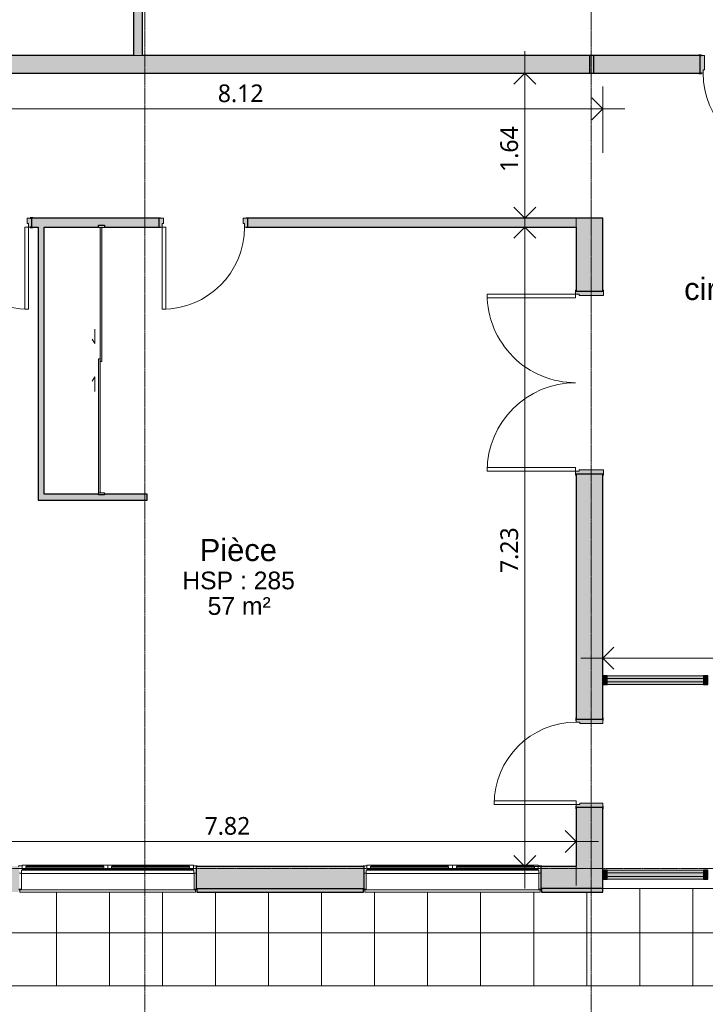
# Model space of a CAD drawing. Header units: millimetres. Extents: x -64334 to 32356, y -11421 to 53741.
# Tile 10 of 71: x -45156 to -37399, y 27514 to 38649. Entities that reach past the tile are written whole.
import ezdxf

# ---------------------------------------------------------------- set-up
doc = ezdxf.new("R2010")
doc.units = ezdxf.units.MM
doc.linetypes.add('Ligne de quadrillage', pattern=[22.225, 12.7, -3.175, 3.175, -3.175])
for name, color, linetype, lineweight in [('A-ANNO-DIMS', 211, 'Continuous', 9), ('A-ANNO-DIMS-100', 211, 'Continuous', 9), ('A-AREA-IDEN', 2, 'Continuous', 9), ('A-DOOR', 31, 'Continuous', 9), ('A-DOOR-FRAM', 31, 'Continuous', 9), ('A-DOOR-OPNG', 31, 'Continuous', 9), ('A-FLOR', 192, 'Continuous', 9), ('A-FLOR-PATT', 8, 'Continuous', 9), ('A-GLAZ', 151, 'Continuous', 9), ('A-GLAZ-CURT', 52, 'Continuous', 9), ('A-GLAZ-CWMG', 51, 'Continuous', 9), ('A-WALL', 113, 'Continuous', 9), ('I-WALL', 2, 'Continuous', 9), ('S-GRID', 1, 'Continuous', 9)]:
    doc.layers.add(name, color=color, linetype=linetype, lineweight=lineweight)
doc.styles.add('Arial_2', font='arial.ttf', dxfattribs={"height": 200})
doc.styles.add('Arial_B', font='txt', dxfattribs={"height": 250})
doc.styles.add('Trebuchet MS_B', font='txt', dxfattribs={"height": 200})
doc.dimstyles.new('Cotes_linéaires_rouge_2mm', dxfattribs={"dimscale": 304.8, "dimtxt": 206.190181, "dimasz": 0.410105, "dimexe": 0.82021, "dimexo": 0.0625, "dimgap": 0.065617, "dimtad": 1, "dimlfac": 0.001, "dimrnd": 0.01, "dimzin": 0, "dimdsep": 46, "dimtxsty": 'Trebuchet MS_B', "dimblk1": 'OPEN30', "dimblk2": 'OPEN30', "dimsah": 1, "dimcen": 0.09, "dimdle": 0.82021, "dimazin": 0, "dimtfac": 1, "dimtdec": 4, "dimtix": 1, "dimtmove": 0, "dimatfit": 3, "dimfxl": 1.64042, "dimfxlon": 1, "dimtvp": 1, "dimtolj": 1, "dimtzin": 0, "dimarcsym": 2})
doc.dimstyles.new('Cotes_linéaires_rouge_2mm_3', dxfattribs={"dimscale": 304.8, "dimtxt": 206.190181, "dimasz": 0.410105, "dimexe": 0.82021, "dimexo": 0.0625, "dimgap": 0.065617, "dimtad": 1, "dimlfac": 0.001, "dimrnd": 0.01, "dimzin": 0, "dimdsep": 46, "dimtxsty": 'Trebuchet MS_B', "dimblk1": 'OPEN30', "dimblk2": 'OPEN30', "dimsah": 1, "dimcen": 0.09, "dimdle": 0.82021, "dimazin": 0, "dimtfac": 1, "dimtdec": 4, "dimtix": 1, "dimtmove": 0, "dimatfit": 3, "dimfxl": 1.64042, "dimfxlon": 1, "dimtvp": 1, "dimtolj": 1, "dimtzin": 0, "dimarcsym": 2})

# ---------------------------------------------------------------- blocks, each defined once
blk = doc.blocks.new('Meneau rectangulaire - 50 x 100mm-1376966-Niveau 00')
at = {"layer": 'A-GLAZ-CWMG'}
blk.add_hatch(color=8, dxfattribs=at).paths.add_polyline_path([(-50, -50), (-50, 50), (0, 50), (0, -50)])
at = {"layer": 'A-GLAZ-CWMG', "lineweight": 25}
for p, q in [((-50, 50), (0, 50)), ((-50, -50), (-50, 50)), ((0, 50), (0, -50)), ((0, -50), (-50, -50))]:
    blk.add_line(p, q, dxfattribs=at)
blk = doc.blocks.new('Meneau rectangulaire - 50 x 100mm-1376954-Niveau 00')
at = {"layer": 'A-GLAZ-CWMG'}
blk.add_hatch(color=8, dxfattribs=at).paths.add_polyline_path([(-25, -50), (-25, 50), (25, 50), (25, -50)])
at = {"layer": 'A-GLAZ-CWMG', "lineweight": 25}
for p, q in [((-25, 50), (25, 50)), ((-25, -50), (-25, 50)), ((25, 50), (25, -50)), ((25, -50), (-25, -50))]:
    blk.add_line(p, q, dxfattribs=at)
blk = doc.blocks.new('Panneau système - Vitré-1469709-Niveau 00')
at = {"layer": 'A-GLAZ-CURT'}
blk.add_hatch(color=8, dxfattribs=at).paths.add_polyline_path([(-544, 20), (-544, -20), (544, -20), (544, 20), (51, 20)])
at = {"layer": 'A-GLAZ-CURT', "lineweight": 18}
for p, q in [((544, 20), (-544, 20)), ((-544, 20), (-544, -20)), ((544, -20), (544, 20)), ((-544, -20), (544, -20))]:
    blk.add_line(p, q, dxfattribs=at)
blk = doc.blocks.new('Meneau rectangulaire - 50 x 100mm-1469710-Niveau 00')
at = {"layer": 'A-GLAZ-CWMG'}
h = blk.add_hatch(color=256, dxfattribs=at)
h.paths.add_polyline_path([(-38509, 28930), (-37421, 28930), (-37421, 28960), (-38509, 28960)])
h.paths.add_polyline_path([(-38015, 29000), (-37421, 29000), (-37421, 29030), (-38509, 29030), (-38509, 29000)])
for p, q in [((-38509, 29030), (-37421, 29030)), ((-37421, 28930), (-38509, 28930))]:
    blk.add_line(p, q, dxfattribs=at)
blk = doc.blocks.new('2 Vantaux - 200 x 160-1522796-Niveau 00')
at = {"layer": 'A-GLAZ', "lineweight": 18}
for p, q in [((-1010, 133), (-970, 133)), ((-1010, 125), (-1010, 133)), ((-970, 137), (-969, 138)), ((-970, 96), (-970, 137)), ((-970, 133), (-970, 95)), ((-969, 138), (-924, 138)), ((-926, 125), (-926, 109)), ((-920, 125), (-926, 125)), ((-926, 124), (-44, 124)), ((-926, 108), (-926, 124)), ((-924, 138), (-920, 134)), ((-920, 134), (-920, 125)), ((-50, 134), (-46, 138)), ((-50, 125), (-50, 134)), ((-44, 125), (-50, 125)), ((-46, 138), (-2, 138)), ((-44, 109), (-44, 125)), ((-44, 124), (-44, 108)), ((-2, 138), (0, 137)), ((0, 137), (1, 138)), ((0, 96), (0, 137)), ((0, 137), (0, 96)), ((1, 138), (46, 138)), ((44, 125), (44, 109)), ((50, 125), (44, 125)), ((44, 124), (926, 124)), ((44, 108), (44, 124)), ((46, 138), (50, 134)), ((50, 134), (50, 125)), ((920, 134), (924, 138)), ((920, 125), (920, 134)), ((926, 125), (920, 125)), ((924, 138), (968, 138)), ((926, 109), (926, 125)), ((926, 124), (926, 108)), ((968, 138), (970, 137)), ((970, 137), (970, 96)), ((970, 133), (1010, 133)), ((970, 95), (970, 133)), ((1010, 133), (1010, 125)), ((-976, 50), (-1000, 50)), ((-1000, 50), (-976, 50)), ((-975, 51), (-976, 50)), ((-976, 50), (-976, -130)), ((-975, 85), (-975, 51)), ((-960, 85), (-975, 85)), ((-969, 95), (-970, 96)), ((-970, 95), (-960, 95)), ((-924, 95), (-969, 95)), ((-960, 95), (-960, 85)), ((-926, 109), (-920, 109)), ((-44, 108), (-926, 108)), ((-920, 99), (-924, 95)), ((-920, 109), (-920, 99)), ((-50, 109), (-44, 109)), ((-50, 99), (-50, 109)), ((-46, 95), (-50, 99)), ((-2, 95), (-46, 95)), ((0, 96), (-2, 95)), ((1, 95), (0, 96)), ((46, 95), (1, 95)), ((44, 109), (50, 109)), ((926, 108), (44, 108)), ((50, 99), (46, 95)), ((50, 109), (50, 99)), ((920, 109), (926, 109)), ((920, 99), (920, 109)), ((924, 95), (920, 99)), ((968, 95), (924, 95)), ((960, 95), (970, 95)), ((960, 85), (960, 95)), ((975, 85), (960, 85)), ((970, 96), (968, 95)), ((975, 51), (975, 85)), ((976, 50), (975, 51)), ((1000, 50), (976, 50)), ((976, 50), (1000, 50)), ((976, -130), (976, 50)), ((-1006, -133), (-1008, -131)), ((-979, -133), (-1006, -133)), ((-976, -130), (-979, -133)), ((979, -133), (976, -130)), ((1006, -133), (979, -133))]:
    blk.add_line(p, q, dxfattribs=at)
at = {"layer": 'A-GLAZ'}
for p, q in [((-924, 138), (-46, 138)), ((-50, 134), (-920, 134)), ((46, 138), (924, 138)), ((50, 134), (920, 134)), ((976, 45), (-976, 45)), ((960, 85), (-960, 85)), ((-46, 95), (-924, 95)), ((-50, 99), (-920, 99)), ((1, 95), (-2, 95)), ((924, 95), (46, 95)), ((50, 99), (920, 99)), ((-1008, -140), (1006, -140))]:
    blk.add_line(p, q, dxfattribs=at)
blk = doc.blocks.new('__Int_ Simple - __PP _0_93m x 2_04m_-1232417-Niveau 00')
at = {"layer": 'A-DOOR'}
h = blk.add_hatch(color=254, dxfattribs=at)
h.paths.add_polyline_path([(465, -105), (480, -105), (480, -100), (450, -100), (450, -105)])
h.paths.add_polyline_path([(-550, -105), (-520, -105), (-520, -100), (-550, -100)])
h.paths.add_polyline_path([(465, 100), (480, 100), (480, 105), (450, 105), (450, 100)])
h.paths.add_polyline_path([(-550, 100), (-520, 100), (-520, 105), (-550, 105)])
at = {"layer": 'A-DOOR-FRAM'}
h = blk.add_hatch(color=254, dxfattribs=at)
h.paths.add_polyline_path([(465, -100), (465, 100), (415, 100), (415, -60), (430, -60), (430, -100)])
h.paths.add_polyline_path([(-500, -100), (-500, -60), (-485, -60), (-485, 100), (-535, 100), (-535, -100)])
at = {"layer": 'A-DOOR', "lineweight": 25}
for p, q in [((-520, 105), (-550, 105)), ((-550, 105), (-550, 100)), ((-535, 100), (-520, 100)), ((-520, 100), (-520, 105)), ((480, 105), (450, 105)), ((450, 105), (450, 100)), ((450, 100), (465, 100)), ((480, 100), (480, 105)), ((-550, -100), (-550, -105)), ((-550, -105), (-520, -105)), ((-520, -100), (-535, -100)), ((-520, -105), (-520, -100)), ((465, -100), (450, -100)), ((450, -100), (450, -105)), ((450, -105), (480, -105)), ((480, -105), (480, -100))]:
    blk.add_line(p, q, dxfattribs=at)
at = {"layer": 'A-DOOR'}
for p, q in [((430, -100), (390, -100)), ((390, -1030), (390, -100)), ((430, -100), (430, -1030)), ((430, -1030), (390, -1030))]:
    blk.add_line(p, q, dxfattribs=at)
blk.add_arc((430, -100), 930, 180, 270, dxfattribs=at)
at = {"layer": 'A-DOOR-FRAM', "lineweight": 18}
for p, q in [((-485, 100), (-535, 100)), ((-485, -60), (-485, 100)), ((465, 100), (415, 100)), ((415, 100), (415, -60)), ((-535, -100), (-500, -100)), ((-500, -100), (-500, -60)), ((-500, -60), (-485, -60)), ((415, -60), (430, -60)), ((430, -60), (430, -100)), ((430, -100), (465, -100))]:
    blk.add_line(p, q, dxfattribs=at)
blk = doc.blocks.new('__Int_ Simple - __PP _0_93m x 2_25_-1411526-Niveau 00')
at = {"layer": 'A-DOOR'}
h = blk.add_hatch(color=254, dxfattribs=at)
h.paths.add_polyline_path([(-520, -55), (-520, -50), (-550, -50), (-550, -55), (-523, -55)])
h.paths.add_polyline_path([(480, -55), (480, -50), (450, -50), (450, -55), (465, -55)])
h.paths.add_polyline_path([(-550, 50), (-520, 50), (-520, 55), (-550, 55)])
h.paths.add_polyline_path([(465, 50), (480, 50), (480, 55), (450, 55), (450, 50)])
at = {"layer": 'A-DOOR-FRAM'}
h = blk.add_hatch(color=254, dxfattribs=at)
h.paths.add_polyline_path([(-535, -50), (-500, -50), (-500, -10), (-485, -10), (-485, 50), (-535, 50), (-535, -19)])
h.paths.add_polyline_path([(465, -50), (465, 50), (415, 50), (415, -10), (430, -10), (430, -50)])
at = {"layer": 'A-DOOR', "lineweight": 25}
for p, q in [((-520, 55), (-550, 55)), ((-550, 55), (-550, 50)), ((-535, 50), (-520, 50)), ((-520, 50), (-520, 55)), ((480, 55), (450, 55)), ((450, 55), (450, 50)), ((450, 50), (465, 50)), ((480, 50), (480, 55)), ((-550, -50), (-550, -55)), ((-550, -55), (-520, -55)), ((-520, -50), (-535, -50)), ((-520, -55), (-520, -50)), ((465, -50), (450, -50)), ((450, -50), (450, -55)), ((450, -55), (480, -55)), ((480, -55), (480, -50))]:
    blk.add_line(p, q, dxfattribs=at)
at = {"layer": 'A-DOOR'}
for p, q in [((430, -50), (390, -50)), ((390, -980), (390, -50)), ((430, -50), (430, -980)), ((430, -980), (390, -980))]:
    blk.add_line(p, q, dxfattribs=at)
blk.add_arc((430, -50), 930, 180, 270, dxfattribs=at)
at = {"layer": 'A-DOOR-FRAM', "lineweight": 18}
for p, q in [((-485, 50), (-535, 50)), ((-485, -10), (-485, 50)), ((465, 50), (415, 50)), ((415, 50), (415, -10)), ((-535, -50), (-500, -50)), ((-500, -50), (-500, -10)), ((-500, -10), (-485, -10)), ((415, -10), (430, -10)), ((430, -10), (430, -50)), ((430, -50), (465, -50))]:
    blk.add_line(p, q, dxfattribs=at)
blk = doc.blocks.new('__Int_ Simple - __PP _0_93m x 2_25_-1411777-Niveau 00')
at = {"layer": 'A-DOOR'}
h = blk.add_hatch(color=254, dxfattribs=at)
h.paths.add_polyline_path([(465, 55), (450, 55), (450, 50), (480, 50), (480, 55)])
h.paths.add_polyline_path([(-550, 55), (-550, 50), (-520, 50), (-520, 55), (-535, 55)])
h.paths.add_polyline_path([(450, -50), (450, -55), (480, -55), (480, -50), (465, -50)])
h.paths.add_polyline_path([(-520, -50), (-550, -50), (-550, -55), (-520, -55)])
at = {"layer": 'A-DOOR-FRAM'}
h = blk.add_hatch(color=254, dxfattribs=at)
h.paths.add_polyline_path([(465, 50), (430, 50), (430, 10), (415, 10), (415, -50), (465, -50), (465, 30)])
h.paths.add_polyline_path([(-535, 50), (-535, -50), (-485, -50), (-485, 10), (-500, 10), (-500, 50)])
at = {"layer": 'A-DOOR'}
for p, q in [((430, 980), (390, 980)), ((390, 980), (390, 50)), ((430, 50), (430, 980)), ((430, 50), (390, 50))]:
    blk.add_line(p, q, dxfattribs=at)
at = {"layer": 'A-DOOR', "lineweight": 25}
for p, q in [((-550, 50), (-550, 55)), ((-550, 55), (-520, 55)), ((-520, 50), (-535, 50)), ((-520, 55), (-520, 50)), ((450, 50), (450, 55)), ((450, 55), (480, 55)), ((465, 50), (450, 50)), ((480, 55), (480, 50)), ((-550, -55), (-550, -50)), ((-520, -55), (-550, -55)), ((-535, -50), (-520, -50)), ((-520, -50), (-520, -55)), ((450, -55), (450, -50)), ((450, -50), (465, -50)), ((480, -55), (450, -55)), ((480, -50), (480, -55))]:
    blk.add_line(p, q, dxfattribs=at)
at = {"layer": 'A-DOOR'}
blk.add_arc((430, 50), 930, 90, 180, dxfattribs=at)
at = {"layer": 'A-DOOR-FRAM', "lineweight": 18}
for p, q in [((-535, 50), (-500, 50)), ((-500, 50), (-500, 10)), ((-500, 10), (-485, 10)), ((-485, 10), (-485, -50)), ((415, 10), (430, 10)), ((415, -50), (415, 10)), ((430, 50), (465, 50)), ((430, 10), (430, 50)), ((-485, -50), (-535, -50)), ((465, -50), (415, -50))]:
    blk.add_line(p, q, dxfattribs=at)
blk = doc.blocks.new('Double _R_ - 200m x 2_10m-1411885-Niveau 00')
at = {"layer": 'A-DOOR-FRAM'}
h = blk.add_hatch(color=254, dxfattribs=at)
h.paths.add_polyline_path([(1045, 150), (1045, 158), (985, 158), (985, -118), (1000, -118), (1000, -158), (1045, -158), (1045, -150), (1035, -150), (1035, 150)])
h.paths.add_polyline_path([(-985, -118), (-985, 158), (-1045, 158), (-1045, 150), (-1035, 150), (-1035, -150), (-1045, -150), (-1045, -158), (-1000, -158), (-1000, -118)])
at = {"layer": 'A-DOOR'}
for p, q in [((-1000, -158), (-960, -158)), ((-1000, -1158), (-1000, -158)), ((-960, -158), (-960, -1158)), ((1000, -158), (960, -158)), ((960, -158), (960, -1158)), ((1000, -1158), (1000, -158)), ((-960, -1158), (-1000, -1158)), ((960, -1158), (1000, -1158))]:
    blk.add_line(p, q, dxfattribs=at)
for centre, start, end in [((-1000, -158), 270, 360), ((1000, -158), 180, 270)]:
    blk.add_arc(centre, 1000, start, end, dxfattribs=at)
at = {"layer": 'A-DOOR-FRAM', "lineweight": 18}
for p, q in [((-985, 158), (-1045, 158)), ((-1045, 158), (-1045, 150)), ((-985, -118), (-985, 158)), ((1045, 158), (985, 158)), ((985, 158), (985, -118)), ((1045, 150), (1045, 158)), ((-1045, -150), (-1045, -158)), ((-1045, -158), (-1000, -158)), ((-1000, -158), (-1000, -118)), ((-1000, -118), (-985, -118)), ((985, -118), (1000, -118)), ((1000, -118), (1000, -158)), ((1000, -158), (1045, -158)), ((1045, -158), (1045, -150))]:
    blk.add_line(p, q, dxfattribs=at)
blk = doc.blocks.new('__Int_ Simple - __PP _0_93m x 2_25_-1411619-Niveau 00')
at = {"layer": 'A-DOOR'}
h = blk.add_hatch(color=254, dxfattribs=at)
h.paths.add_polyline_path([(480, 150), (480, 155), (450, 155), (450, 150), (465, 150)])
h.paths.add_polyline_path([(480, -155), (480, -150), (450, -150), (450, -155), (465, -155)])
h.paths.add_polyline_path([(-520, 155), (-550, 155), (-550, 150), (-520, 150)])
h.paths.add_polyline_path([(-520, -150), (-550, -150), (-550, -155), (-520, -155)])
at = {"layer": 'A-DOOR-FRAM'}
h = blk.add_hatch(color=254, dxfattribs=at)
h.paths.add_polyline_path([(465, -150), (465, 150), (415, 150), (415, -110), (430, -110), (430, -150)])
h.paths.add_polyline_path([(-485, 150), (-535, 150), (-535, -150), (-500, -150), (-500, -110), (-485, -110)])
at = {"layer": 'A-DOOR', "lineweight": 25}
for p, q in [((-520, 155), (-550, 155)), ((-550, 155), (-550, 150)), ((-535, 150), (-520, 150)), ((-520, 150), (-520, 155)), ((480, 155), (450, 155)), ((450, 155), (450, 150)), ((450, 150), (465, 150)), ((480, 150), (480, 155)), ((-550, -150), (-550, -155)), ((-550, -155), (-520, -155)), ((-520, -150), (-535, -150)), ((-520, -155), (-520, -150)), ((465, -150), (450, -150)), ((450, -150), (450, -155)), ((450, -155), (480, -155)), ((480, -155), (480, -150))]:
    blk.add_line(p, q, dxfattribs=at)
at = {"layer": 'A-DOOR'}
for p, q in [((430, -150), (390, -150)), ((390, -1080), (390, -150)), ((430, -150), (430, -1080)), ((430, -1080), (390, -1080))]:
    blk.add_line(p, q, dxfattribs=at)
blk.add_arc((430, -150), 930, 180, 270, dxfattribs=at)
at = {"layer": 'A-DOOR-FRAM', "lineweight": 18}
for p, q in [((-485, 150), (-535, 150)), ((-485, -110), (-485, 150)), ((465, 150), (415, 150)), ((415, 150), (415, -110)), ((-500, -150), (-500, -110)), ((-500, -110), (-485, -110)), ((415, -110), (430, -110)), ((430, -110), (430, -150)), ((-535, -150), (-500, -150)), ((430, -150), (465, -150))]:
    blk.add_line(p, q, dxfattribs=at)
blk = doc.blocks.new('PRT-plaard coulissant - PRT_COL_207_100-1527706-Niveau 00')
at = {"layer": 'A-DOOR'}
for points in [[(-1535, 15), (-20, 15), (-20, 35), (-1535, 35)], [(-50, -5), (1465, -5), (1465, 15), (-50, 15)]]:
    blk.add_hatch(color=254, dxfattribs=at).paths.add_polyline_path(points)
at = {"layer": 'A-DOOR-FRAM'}
h = blk.add_hatch(color=254, dxfattribs=at)
h.paths.add_polyline_path([(-1560, -35), (-1535, -35), (-1535, 35), (-1560, 35)])
h.paths.add_polyline_path([(1465, 35), (1465, -35), (1490, -35), (1490, 35), (1470, 35)])
at = {"layer": 'A-DOOR', "lineweight": 18}
for p, q in [((-20, 35), (-1535, 35)), ((-1535, 35), (-1535, 15)), ((-1535, 15), (-20, 15)), ((1465, 15), (-50, 15)), ((-50, 15), (-50, -5)), ((-20, 15), (-20, 35)), ((1465, -5), (1465, 15)), ((-50, -5), (1465, -5))]:
    blk.add_line(p, q, dxfattribs=at)
at = {"layer": 'A-DOOR-FRAM', "lineweight": 18}
for p, q in [((-1535, 35), (-1550, 35)), ((-1535, -35), (-1535, 35)), ((1470, 35), (1465, 35)), ((1465, 35), (1465, -35)), ((-1550, -35), (-1535, -35)), ((1465, -35), (1470, -35))]:
    blk.add_line(p, q, dxfattribs=at)
at = {"layer": 'A-DOOR-OPNG'}
for p, q in [((-388, 74), (-223, 74)), ((-223, 74), (-274, 104)), ((152, 74), (204, 104)), ((317, 74), (152, 74))]:
    blk.add_line(p, q, dxfattribs=at)
blk = doc.blocks.new('DIMBLOCK243-Niveau 00')
at = {"layer": 'A-ANNO-DIMS-100'}
for p, q in [((-46674, 28856), (-46674, 29606)), ((-38859, 28856), (-38859, 29606)), ((-38609, 29356), (-46924, 29356)), ((-46674, 29356), (-46674, 28856)), ((-38859, 29356), (-38859, 28856))]:
    blk.add_line(p, q, dxfattribs=at)
at = {"layer": 'A-ANNO-DIMS-100', "lineweight": 25}
for p, q in [((-46674, 29356), (-46549, 29481)), ((-38859, 29356), (-38984, 29481)), ((-46674, 29356), (-46549, 29231)), ((-38859, 29356), (-38984, 29231))]:
    blk.add_line(p, q, dxfattribs=at)
at = {"layer": 'A-ANNO-DIMS-100', "color": 0, "insert": (-43064, 29632), "char_height": 200, "width": 712.93, "attachment_point": 1, "line_spacing_factor": 1.048425, "style": 'Trebuchet MS_B'}
blk.add_mtext('7.82', dxfattribs=at)
blk = doc.blocks.new('_Open30')
at = {"color": 0, "linetype": 'ByBlock', "lineweight": -2}
for p, q in [((-1, 0.268), (0, 0)), ((0, 0), (-1, -0.268)), ((0, 0), (-1, 0))]:
    blk.add_line(p, q, dxfattribs=at)
blk = doc.blocks.new('DIMBLOCK244-Niveau 00')
at = {"layer": 'A-ANNO-DIMS-100'}
for p, q in [((-39442, 38294), (-39442, 36154)), ((-38942, 38044), (-39692, 38044)), ((-39442, 38044), (-38942, 38044)), ((-38942, 36404), (-39692, 36404)), ((-39442, 36404), (-38942, 36404))]:
    blk.add_line(p, q, dxfattribs=at)
at = {"layer": 'A-ANNO-DIMS-100', "lineweight": 25}
for p, q in [((-39442, 38044), (-39567, 37919)), ((-39442, 38044), (-39317, 37919)), ((-39442, 36404), (-39567, 36529)), ((-39442, 36404), (-39317, 36529))]:
    blk.add_line(p, q, dxfattribs=at)
at = {"layer": 'A-ANNO-DIMS-100', "color": 0, "insert": (-39718, 36927), "char_height": 200, "width": 712.93, "attachment_point": 1, "rotation": 90, "line_spacing_factor": 1.048425, "style": 'Trebuchet MS_B'}
blk.add_mtext('1.64', dxfattribs=at)
blk = doc.blocks.new('DIMBLOCK245-Niveau 00')
at = {"layer": 'A-ANNO-DIMS-100'}
for p, q in [((-39442, 36554), (-39442, 28823)), ((-38942, 36304), (-39692, 36304)), ((-39442, 36304), (-38942, 36304)), ((-38942, 29073), (-39692, 29073)), ((-39442, 29073), (-38942, 29073))]:
    blk.add_line(p, q, dxfattribs=at)
at = {"layer": 'A-ANNO-DIMS-100', "lineweight": 25}
for p, q in [((-39442, 36304), (-39567, 36179)), ((-39442, 36304), (-39317, 36179)), ((-39442, 29073), (-39567, 29198)), ((-39442, 29073), (-39317, 29198))]:
    blk.add_line(p, q, dxfattribs=at)
at = {"layer": 'A-ANNO-DIMS-100', "color": 0, "insert": (-39718, 32391), "char_height": 200, "width": 712.93, "attachment_point": 1, "rotation": 90, "line_spacing_factor": 1.048425, "style": 'Trebuchet MS_B'}
blk.add_mtext('7.23', dxfattribs=at)
blk = doc.blocks.new('DIMBLOCK250-Niveau 00')
at = {"layer": 'A-ANNO-DIMS-100'}
for p, q in [((-38559, 30930), (-38559, 31680)), ((-34509, 30930), (-34509, 31680)), ((-34259, 31430), (-38809, 31430)), ((-38559, 31430), (-38559, 30930)), ((-34509, 31430), (-34509, 30930))]:
    blk.add_line(p, q, dxfattribs=at)
at = {"layer": 'A-ANNO-DIMS-100', "lineweight": 25}
for p, q in [((-38559, 31430), (-38434, 31555)), ((-34509, 31430), (-34634, 31555)), ((-38559, 31430), (-38434, 31305)), ((-34509, 31430), (-34634, 31305))]:
    blk.add_line(p, q, dxfattribs=at)
at = {"layer": 'A-ANNO-DIMS-100', "color": 0, "insert": (-36831, 31705), "char_height": 200, "width": 712.93, "attachment_point": 1, "line_spacing_factor": 1.048425, "style": 'Trebuchet MS_B'}
blk.add_mtext('4.05', dxfattribs=at)
blk = doc.blocks.new('DIMBLOCK270-Niveau 00')
at = {"layer": 'A-ANNO-DIMS-100'}
for p, q in [((-46674, 37142), (-46674, 37892)), ((-38559, 37142), (-38559, 37892)), ((-38309, 37642), (-46924, 37642)), ((-46674, 37642), (-46674, 37142)), ((-38559, 37642), (-38559, 37142))]:
    blk.add_line(p, q, dxfattribs=at)
at = {"layer": 'A-ANNO-DIMS-100', "lineweight": 25}
for p, q in [((-46674, 37642), (-46549, 37767)), ((-38559, 37642), (-38684, 37767)), ((-46674, 37642), (-46549, 37517)), ((-38559, 37642), (-38684, 37517))]:
    blk.add_line(p, q, dxfattribs=at)
at = {"layer": 'A-ANNO-DIMS-100', "color": 0, "insert": (-42914, 37917), "char_height": 200, "width": 712.93, "attachment_point": 1, "line_spacing_factor": 1.048425, "style": 'Trebuchet MS_B'}
blk.add_mtext('8.12', dxfattribs=at)

msp = doc.modelspace()

# ---------------------------------------------------------------- hatches: boundary and pattern name
at = {"layer": 'A-FLOR-PATT'}
h = msp.add_hatch(dxfattribs=at)
h.set_pattern_fill('FP_4', color=256, style=0, pattern_type=2)
h.set_pattern_definition([(270, (-38141.15, 15723.1), (600, 4e-14), []), (0, (-38141.15, 15723.1), (0, 600), [])])
h.paths.add_polyline_path([(-34591.818, 2935.229), (-34509.054, 2940.527), (-25083.577, 2940.527), (-24933.577, 3300.527), (-24783.577, 2940.527), (-22732.874, 2940.527), (-22732.874, 3333.419), (-22713.431, 3421.196), (-22681.78, 3509.46), (-22643.549, 3586.512), (-22594.136, 3661.621), (-22535.999, 3730.198), (-22518.966, 3745.948), (-27561.928, 3745.948), (-27561.928, 3705.948), (-33029.584, 3704.849), (-33033.485, 3700.948), (-33784.054, 3700.948), (-33789.054, 3705.948), (-34549.054, 3706.094), (-34549.054, 4581.086), (-34554.054, 4581.086), (-34554.054, 4611.086), (-34549.054, 4611.086), (-34549.054, 4596.086), (-34509.054, 4596.086), (-34509.054, 5696.086), (-34549.054, 5696.086), (-34549.054, 5681.086), (-34554.054, 5681.086), (-34554.054, 5711.086), (-34549.054, 5711.086), (-34549.054, 15982.67), (-34517.054, 15982.67), (-34517.054, 16042.67), (-34509.054, 16042.67), (-34509.054, 17742.67), (-34517.054, 17742.67), (-34517.054, 17802.67), (-34549.054, 17802.67), (-34549.054, 27858.097), (-34514.054, 27858.097), (-34514.054, 27888.097), (-34509.054, 27888.097), (-34509.054, 28823.097), (-38559.054, 28823.097), (-38559.054, 28783.097), (-39252.912, 28783.097), (-39252.912, 28808.097), (-39267.912, 28808.097), (-39267.912, 28783.097), (-41252.054, 28783.097), (-41252.054, 28808.097), (-41267.054, 28808.097), (-41267.054, 28783.097), (-43152.912, 28783.097), (-43152.912, 28808.097), (-43167.912, 28808.097), (-43167.912, 28783.097), (-45152.054, 28783.097), (-45152.054, 28808.097), (-45167.054, 28808.097), (-45167.054, 28783.097), (-47110.412, 28783.097), (-47110.412, 28808.097), (-47125.412, 28808.097), (-47125.412, 28783.097), (-49109.554, 28783.097), (-49110.31, 28808.097), (-49124.554, 28808.097), (-49124.554, 28783.097), (-53741.152, 28783.097), (-53741.152, 27723.097), (-36702.011, 27723.097), (-36888.932, 28171.709), (-36272.505, 28171.709), (-36459.426, 27723.097), (-35334.555, 27723.097), (-35334.523, 17000.044), (-35025.032, 17128.998), (-35025.032, 16512.57), (-35334.522, 16641.525), (-35334.509, 12237.292), (-35318.198, 3843.138), (-35311.524, 3705.948), (-35294.913, 3588.619), (-35264.565, 3464.323), (-35222.103, 3343.627), (-35193.39, 3273.71), (-35154.781, 3208.731), (-35107.104, 3150.082), (-35051.379, 3099.018), (-34984.493, 3049.986), (-34912.378, 3009.031), (-34836.004, 2976.704), (-34756.401, 2953.44), (-34674.639, 2939.553)])
at = {"layer": 'A-WALL'}
msp.add_hatch(color=8, dxfattribs=at).paths.add_polyline_path([(-38659.054, 38043.989), (-38659.054, 38243.989), (-53451.152, 38243.989), (-53451.152, 38043.989), (-43630.334, 38043.989)])
h = msp.add_hatch(color=8, dxfattribs=at)
h.paths.add_polyline_path([(-1693.5, 38043.989), (-1381.018, 38043.989), (-1381.018, 38243.989), (-1693.5, 38243.989), (-1693.5, 38143.989)])
h.paths.add_polyline_path([(-2693.5, 38043.989), (-2693.5, 38243.989), (-5708.5, 38243.989), (-5708.5, 38043.989), (-4326.133, 38043.989)])
h.paths.add_polyline_path([(-7008.5, 38043.989), (-6708.5, 38043.989), (-6708.5, 38243.989), (-7008.5, 38243.989), (-7008.5, 38143.989)])
h.paths.add_polyline_path([(-8008.5, 38043.989), (-8008.5, 38243.989), (-11666.697, 38243.989), (-11666.697, 38043.989), (-9941.019, 38043.989)])
h.paths.add_polyline_path([(-12666.697, 38043.989), (-12666.697, 38243.989), (-16066.697, 38243.989), (-16066.697, 38043.989), (-15555.905, 38043.989)])
h.paths.add_polyline_path([(-17066.697, 38043.989), (-17066.697, 38243.989), (-22166.697, 38243.989), (-22166.697, 38043.989), (-21170.79, 38043.989)])
h.paths.add_polyline_path([(-23166.697, 38043.989), (-23166.697, 38243.989), (-27266.697, 38243.989), (-27266.697, 38043.989), (-26785.676, 38043.989)])
h.paths.add_polyline_path([(-28566.697, 38043.989), (-28266.697, 38043.989), (-28266.697, 38243.989), (-28566.697, 38243.989), (-28566.697, 38143.989)])
h.paths.add_polyline_path([(-29566.697, 38043.989), (-29566.697, 38243.989), (-36459.054, 38243.989), (-36459.054, 38043.989), (-32400.562, 38043.989)])
h.paths.add_polyline_path([(-38709.054, 38043.989), (-37459.054, 38043.989), (-37459.054, 38243.989), (-38709.054, 38243.989), (-38709.054, 38143.989)])
h = msp.add_hatch(color=8, dxfattribs=at)
h.paths.add_polyline_path([(-38559.054, 29073.097), (-38559.054, 29740.001), (-38859.054, 29740.001), (-38859.054, 29073.097), (-38709.054, 29073.097)])
h.paths.add_polyline_path([(-38709.054, 30740.001), (-38559.054, 30740.001), (-38559.054, 33508.989), (-38859.054, 33508.989), (-38859.054, 30740.001)])
h.paths.add_polyline_path([(-38859.054, 35578.989), (-38559.054, 35578.989), (-38559.054, 36403.989), (-38859.054, 36403.989), (-38859.054, 36303.989)])
h = msp.add_hatch(color=8, dxfattribs=at)
h.paths.add_polyline_path([(-46437.777, 28823.097), (-45159.054, 28823.097), (-45159.054, 29073.097), (-47118.026, 29073.097), (-47118.026, 28823.097)])
h.paths.add_polyline_path([(-38559.054, 28823.097), (-38559.054, 29073.097), (-39259.054, 29073.097), (-39259.054, 28823.097), (-38717.309, 28823.097)])
h.paths.add_polyline_path([(-49118.026, 28823.097), (-49118.026, 29073.097), (-53701.152, 29073.097), (-53701.152, 28823.097), (-49245.22, 28823.097)])
h.paths.add_polyline_path([(-43159.054, 28823.097), (-41259.054, 28823.097), (-41259.054, 29073.097), (-43159.054, 29073.097), (-43159.054, 29050.605)])
h = msp.add_hatch(color=8, dxfattribs=at)
h.paths.add_polyline_path([(-38717.309, 28783.097), (-38559.054, 28783.097), (-38559.054, 28823.097), (-39252.912, 28823.097), (-39252.912, 28783.097)])
h.paths.add_polyline_path([(-42226.612, 28783.097), (-41267.054, 28783.097), (-41267.054, 28823.097), (-43152.912, 28823.097), (-43152.912, 28783.097), (-42928.473, 28783.097)])
h.paths.add_polyline_path([(-45167.054, 28783.097), (-45167.054, 28823.097), (-47110.412, 28823.097), (-47110.412, 28783.097), (-45735.916, 28783.097)])
h.paths.add_polyline_path([(-49245.22, 28783.097), (-49124.554, 28783.097), (-49124.554, 28823.097), (-53741.152, 28823.097), (-53741.152, 28783.097)])
at = {"layer": 'I-WALL'}
for points in [[(-43767.138, 38243.989), (-43767.138, 43092.9), (-43867.138, 43092.9), (-43867.138, 38243.989)], [(-44946.957, 33283.891), (-44876.957, 33283.891), (-44876.957, 36303.989), (-44946.957, 36303.989), (-44946.957, 33377.797)], [(-43711.957, 33213.891), (-43711.957, 33283.891), (-44195.208, 33283.891), (-44195.208, 33273.989), (-44265.208, 33273.989), (-44265.208, 33283.891), (-44946.957, 33283.891), (-44946.957, 33213.891)]]:
    msp.add_hatch(color=8, dxfattribs=at).paths.add_polyline_path(points)
h = msp.add_hatch(color=8, dxfattribs=at)
h.paths.add_polyline_path([(-49189.482, 36303.989), (-48060.968, 36303.989), (-48060.968, 36403.989), (-49189.482, 36403.989)])
h.paths.add_polyline_path([(-47160.968, 36303.989), (-46165.968, 36303.989), (-46165.968, 36334.535), (-46095.968, 36334.535), (-46095.968, 36303.989), (-46021.462, 36303.989), (-46021.462, 36403.989), (-47160.968, 36403.989)])
h.paths.add_polyline_path([(-45021.462, 36303.989), (-44265.208, 36303.989), (-44265.208, 36323.989), (-44195.208, 36323.989), (-44195.208, 36303.989), (-43576.957, 36303.989), (-43576.957, 36403.989), (-45021.462, 36403.989)])
h.paths.add_polyline_path([(-42576.957, 36303.989), (-38859.054, 36303.989), (-38859.054, 36403.989), (-42576.957, 36403.989)])

# ---------------------------------------------------------------- linework, layer by layer
at = {"layer": 'A-FLOR'}
for p, q in [((-38559.054, 28823.097), (-34509.054, 28823.097)), ((-56128.111, 27723.097), (-36702.011, 27723.097))]:
    msp.add_line(p, q, dxfattribs=at)
at = {"layer": 'A-WALL', "lineweight": 25}
for p, q in [((-43867.138, 38243.989), (-53451.152, 38243.989)), ((-37459.054, 38243.989), (-43767.138, 38243.989)), ((-38709.054, 38243.989), (-38709.054, 38043.989)), ((-38659.054, 38043.989), (-38659.054, 38243.989)), ((-37459.054, 38043.989), (-37459.054, 38243.989)), ((-46674.457, 38043.989), (-37459.054, 38043.989)), ((-38559.054, 36403.989), (-38859.054, 36403.989)), ((-38859.054, 36303.989), (-38859.054, 35578.989)), ((-38559.054, 35578.989), (-38559.054, 36403.989)), ((-38859.054, 35578.989), (-38559.054, 35578.989)), ((-38559.054, 33508.989), (-38859.054, 33508.989)), ((-38859.054, 33508.989), (-38859.054, 30740.001)), ((-38559.054, 30740.001), (-38559.054, 33508.989)), ((-38859.054, 30740.001), (-38559.054, 30740.001)), ((-38559.054, 29740.001), (-38859.054, 29740.001)), ((-38859.054, 29740.001), (-38859.054, 29073.097)), ((-38559.054, 28783.097), (-38559.054, 29740.001)), ((-41259.054, 29073.097), (-43159.054, 29073.097)), ((-43159.054, 29073.097), (-43159.054, 28823.097)), ((-41259.054, 28823.097), (-41259.054, 29073.097)), ((-38859.054, 29073.097), (-39259.054, 29073.097)), ((-39259.054, 29073.097), (-39259.054, 28823.097)), ((-43159.054, 28823.097), (-41259.054, 28823.097)), ((-43152.912, 28823.097), (-43152.912, 28783.097)), ((-43152.912, 28783.097), (-41267.054, 28783.097)), ((-41267.054, 28783.097), (-41267.054, 28823.097)), ((-38559.054, 28823.097), (-39259.054, 28823.097)), ((-39252.912, 28823.097), (-39252.912, 28783.097)), ((-39252.912, 28783.097), (-38559.054, 28783.097))]:
    msp.add_line(p, q, dxfattribs=at)
at = {"layer": 'A-WALL'}
for p, q in [((-43867.138, 38243.989), (-43767.138, 38243.989)), ((-38859.054, 36303.989), (-38859.054, 36403.989)), ((-45152.054, 28808.097), (-45152.054, 28783.097)), ((-43167.912, 28783.097), (-45152.054, 28783.097)), ((-43167.912, 28783.097), (-43167.912, 28808.166)), ((-41252.054, 28808.097), (-41252.054, 28783.097)), ((-39267.912, 28783.097), (-41252.054, 28783.097)), ((-39267.912, 28783.097), (-39267.912, 28808.166))]:
    msp.add_line(p, q, dxfattribs=at)
at = {"layer": 'I-WALL', "lineweight": 25}
for p, q in [((-43867.138, 43092.9), (-43867.138, 38243.989)), ((-43767.138, 38243.989), (-43767.138, 43092.9)), ((-43576.957, 36403.989), (-45021.462, 36403.989)), ((-45021.462, 36403.989), (-45021.462, 36303.989)), ((-45021.462, 36303.989), (-44946.957, 36303.989)), ((-44946.957, 36303.989), (-44946.957, 33213.891)), ((-44876.957, 36303.989), (-44265.208, 36303.989)), ((-44876.957, 33283.891), (-44876.957, 36303.989)), ((-44265.208, 36303.989), (-44265.208, 36323.989)), ((-44265.208, 36323.989), (-44195.208, 36323.989)), ((-44195.208, 36323.989), (-44195.208, 36303.989)), ((-44195.208, 36303.989), (-43576.957, 36303.989)), ((-43576.957, 36303.989), (-43576.957, 36403.989)), ((-38859.054, 36403.989), (-42576.957, 36403.989)), ((-42576.957, 36403.989), (-42576.957, 36303.989)), ((-42576.957, 36303.989), (-38859.054, 36303.989)), ((-44946.957, 33213.891), (-43711.957, 33213.891)), ((-44265.208, 33283.891), (-44876.957, 33283.891)), ((-44265.208, 33273.989), (-44265.208, 33283.891)), ((-44195.208, 33273.989), (-44265.208, 33273.989)), ((-43711.957, 33283.891), (-44195.208, 33283.891)), ((-44195.208, 33283.891), (-44195.208, 33273.989)), ((-43711.957, 33213.891), (-43711.957, 33283.891))]:
    msp.add_line(p, q, dxfattribs=at)
at = {"layer": 'S-GRID', "linetype": 'Ligne de quadrillage', "lineweight": 18}
for p, q in [((-43740.491, -7247.936), (-43740.491, 51986.924)), ((-38690.491, -7247.936), (-38690.491, 51986.924)), ((-63034.151, 29050.937), (31922.827, 29050.937))]:
    msp.add_line(p, q, dxfattribs=at)

# ---------------------------------------------------------------- block references
at = {"layer": 'A-DOOR'}
for name, p in [('__Int_ Simple - __PP _0_93m x 2_04m_-1232417-Niveau 00', (-36924.054, 38143.989)), ('__Int_ Simple - __PP _0_93m x 2_25_-1411526-Niveau 00', (-45486.462, 36353.989))]:
    msp.add_blockref(name, p, dxfattribs=at)
for name, p, rotation in [('PRT-plaard coulissant - PRT_COL_207_100-1527706-Niveau 00', (-44230.208, 34833.989), 90.00000000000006), ('__Int_ Simple - __PP _0_93m x 2_25_-1411777-Niveau 00', (-43111.957, 36353.989), 180), ('Double _R_ - 200m x 2_10m-1411885-Niveau 00', (-38709.054, 34543.989), 270), ('__Int_ Simple - __PP _0_93m x 2_25_-1411619-Niveau 00', (-38709.054, 30205.001), 270)]:
    msp.add_blockref(name, p, dxfattribs=dict(at, rotation=rotation))
at = {"layer": 'A-GLAZ'}
for p in [(-44159.054, 28948.097), (-40259.054, 28948.097)]:
    msp.add_blockref('2 Vantaux - 200 x 160-1522796-Niveau 00', p, dxfattribs=at)
at = {"layer": 'A-GLAZ-CURT', "rotation": 180}
for p in [(-37964.869, 31180.001), (-37964.869, 28980.001)]:
    msp.add_blockref('Panneau système - Vitré-1469709-Niveau 00', p, dxfattribs=at)
at = {"layer": 'A-GLAZ-CWMG', "extrusion": (0, 0, -1)}
for name, p in [('Meneau rectangulaire - 50 x 100mm-1376966-Niveau 00', (38559.054, 31180.001)), ('Meneau rectangulaire - 50 x 100mm-1376954-Niveau 00', (37395.684, 31180.001)), ('Meneau rectangulaire - 50 x 100mm-1376966-Niveau 00', (38559.054, 28980.001)), ('Meneau rectangulaire - 50 x 100mm-1376954-Niveau 00', (37395.684, 28980.001))]:
    msp.add_blockref(name, p, dxfattribs=at)
at = {"layer": 'A-GLAZ-CWMG'}
for p in [(0, 2200), (0, 0)]:
    msp.add_blockref('Meneau rectangulaire - 50 x 100mm-1469710-Niveau 00', p, dxfattribs=at)

# ---------------------------------------------------------------- texts
at = {"layer": 'A-AREA-IDEN', "attachment_point": 1}
for s, insert, char_height, width, style in [('circulation', (-37638.699, 35729.518), 250, 2140.50562, 'Arial_B'), ('Pièce', (-43119.105, 32776.762), 250, 1098.31187, 'Arial_B'), ('HSP : 285', (-43315.696, 32407.621), 200, 1579.32437, 'Arial_2'), ('57 m²', (-43029.605, 32118.848), 200, 881.85625, 'Arial_2')]:
    msp.add_mtext(s, dxfattribs=dict(at, insert=insert, char_height=char_height, width=width, style=style))

# ---------------------------------------------------------------- dimensions: what is measured, and where the dimension line sits
at = {"layer": 'A-ANNO-DIMS'}
for base, p1, p2, angle, override, picture, middle in [((-39442.444, 36403.989), (-38942.444, 38043.989), (-38942.444, 36403.989), 90, {"dimpost": '<>', "dimfxl": 1640}, 'DIMBLOCK244-Niveau 00', (-39566.417, 37223.989)), ((-39442.444, 29073.097), (-38942.444, 36303.989), (-38942.444, 29073.097), 90, {"dimpost": '<>', "dimfxl": 7230.892393}, 'DIMBLOCK245-Niveau 00', (-39566.215, 32688.543)), ((-38559.054, 31429.523), (-34509.054, 30929.523), (-38559.054, 30929.523), 0, {"dimpost": '<>', "dimfxl": 4050}, 'DIMBLOCK250-Niveau 00', (-36534.054, 31553.294)), ((-46674.457, 29355.764), (-38859.054, 28855.764), (-46674.457, 28855.764), 0, {"dimpost": '<>', "dimfxl": 7815.402568}, 'DIMBLOCK243-Niveau 00', (-42766.756, 29479.535))]:
    dim = msp.add_linear_dim(base=base, p1=p1, p2=p2, angle=angle, dimstyle='Cotes_linéaires_rouge_2mm', override=override, dxfattribs=at)
    dim.commit()
    dim.dimension.update_dxf_attribs({"geometry": picture, "text_midpoint": middle})
dim = msp.add_linear_dim(base=(-46674.457, 37641.503), p1=(-38559.054, 37141.503), p2=(-46674.457, 37141.503), dimstyle='Cotes_linéaires_rouge_2mm_3', override={"dimpost": '<>', "dimfxl": 8115.402568}, dxfattribs=at)
dim.commit()
dim.dimension.update_dxf_attribs({"geometry": 'DIMBLOCK270-Niveau 00', "text_midpoint": (-42616.756, 37765.274)})

doc.saveas('drawing.dxf')
